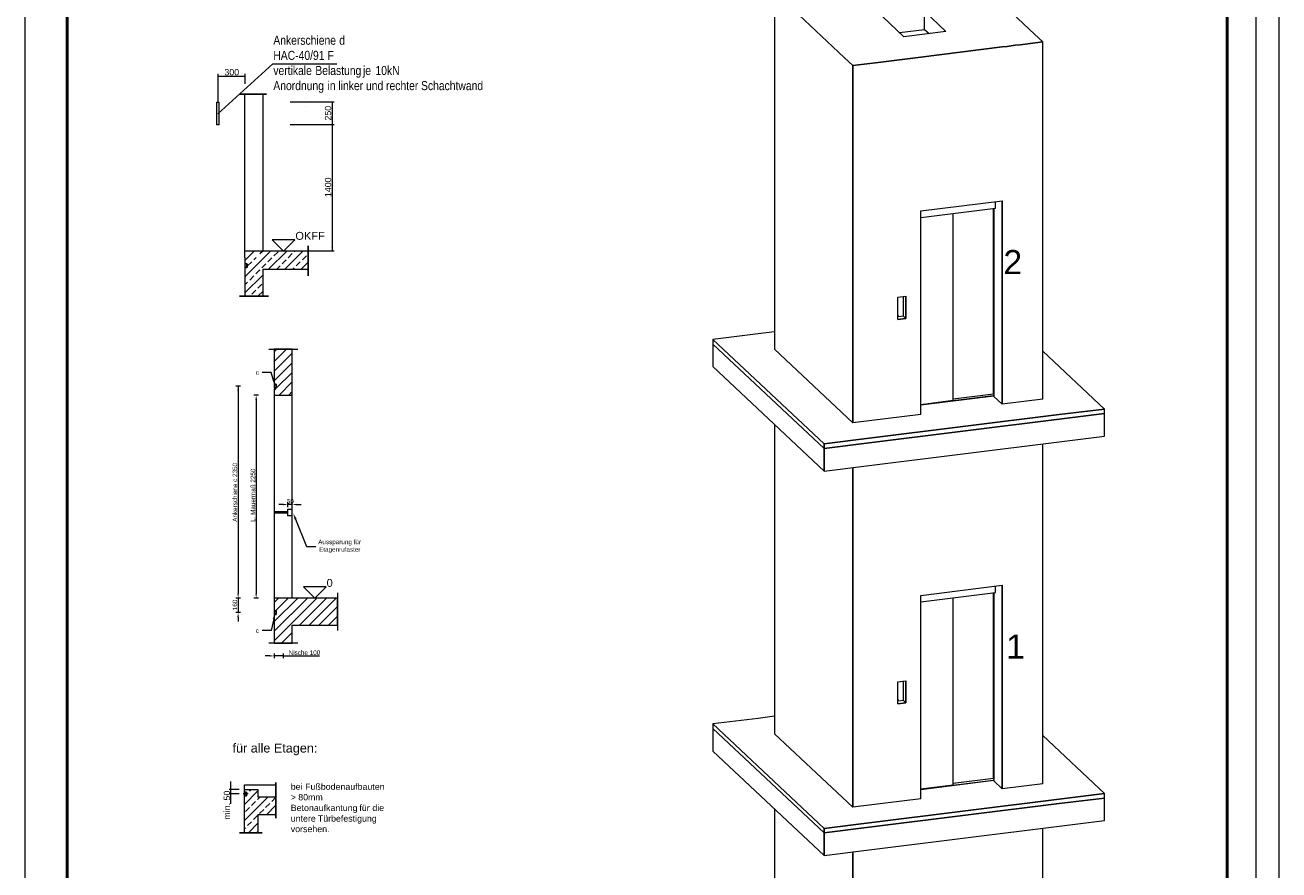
# Model space of a CAD drawing. Extents: x 294 to 994, y 7 to 427.
# Tile 28 of 33: x 666 to 805, y 244 to 338. Entities that reach past the tile are written whole.
import ezdxf
from ezdxf.lldxf.tags import DXFTag

# ---------------------------------------------------------------- set-up
doc = ezdxf.new("R2010")
doc.units = 0
doc.layers.get('0').update_dxf_attribs({"lineweight": 5})
for name, color, linetype, lineweight, true_color in [('4', 9, 'STRICHPUNKT2', 5, 0x808080), ('8', 3, 'Continuous', 5, 0x00ff00), ('8_Schraffur', 9, 'Continuous', 5, 0x808080), ('T-CEN', 3, 'MITTE', 25, 0x00ff00)]:
    doc.layers.add(name, color=color, linetype=linetype, lineweight=lineweight, true_color=true_color)
for name, color, linetype, lineweight in [('9', 7, 'Continuous', 5), ('G-ANNO-TTLB', 7, 'Continuous', 13), ('Technik-mittel', 7, 'Continuous', 13)]:
    doc.layers.add(name, color=color, linetype=linetype, lineweight=lineweight)
doc.layers.add('_3d_View_', color=7, linetype='Continuous')
doc.layers.add('X_Geometrie', color=3, linetype='Continuous', lineweight=50, true_color=0x00ff00, plot=False)
doc.styles.get("Standard").update_dxf_attribs({"font": 'arial.ttf'})
tags = doc.linetypes.add('fein_strichliert', pattern=[4, 1, -2, 1]).pattern_tags.tags
tags[8:9] = [DXFTag(74, 4), DXFTag(75, 0), DXFTag(340, '0'), DXFTag(46, 0.0), DXFTag(50, 0.0), DXFTag(44, 0.0), DXFTag(45, 0.0)]
tags[6:7] = [DXFTag(74, 4), DXFTag(75, 0), DXFTag(340, '0'), DXFTag(46, 0.0), DXFTag(50, 0.0), DXFTag(44, 0.0), DXFTag(45, 0.0)]
tags[4:5] = [DXFTag(74, 4), DXFTag(75, 0), DXFTag(340, '0'), DXFTag(46, 0.0), DXFTag(50, 0.0), DXFTag(44, 0.0), DXFTag(45, 0.0)]
tags = doc.linetypes.add('MITTE', pattern=[2, 1.25, -0.25, 0.25, -0.25]).pattern_tags.tags
tags[10:11] = [DXFTag(74, 4), DXFTag(75, 0), DXFTag(340, '0'), DXFTag(46, 1.0), DXFTag(50, 0.0), DXFTag(44, 0.0), DXFTag(45, 0.0)]
tags[8:9] = [DXFTag(74, 4), DXFTag(75, 0), DXFTag(340, '0'), DXFTag(46, 1.0), DXFTag(50, 0.0), DXFTag(44, 0.0), DXFTag(45, 0.0)]
tags[6:7] = [DXFTag(74, 4), DXFTag(75, 0), DXFTag(340, '0'), DXFTag(46, 1.0), DXFTag(50, 0.0), DXFTag(44, 0.0), DXFTag(45, 0.0)]
tags[4:5] = [DXFTag(74, 4), DXFTag(75, 0), DXFTag(340, '0'), DXFTag(46, 1.0), DXFTag(50, 0.0), DXFTag(44, 0.0), DXFTag(45, 0.0)]
tags = doc.linetypes.add('STRICHPUNKT2', pattern=[12.7, 6.35, -3.175, 0, -3.175]).pattern_tags.tags
tags[10:11] = [DXFTag(74, 4), DXFTag(75, 0), DXFTag(340, '0'), DXFTag(46, 0.0), DXFTag(50, 0.0), DXFTag(44, 0.0), DXFTag(45, 0.0)]
tags[8:9] = [DXFTag(74, 4), DXFTag(75, 0), DXFTag(340, '0'), DXFTag(46, 0.0), DXFTag(50, 0.0), DXFTag(44, 0.0), DXFTag(45, 0.0)]
tags[6:7] = [DXFTag(74, 4), DXFTag(75, 0), DXFTag(340, '0'), DXFTag(46, 0.0), DXFTag(50, 0.0), DXFTag(44, 0.0), DXFTag(45, 0.0)]
tags[4:5] = [DXFTag(74, 4), DXFTag(75, 0), DXFTag(340, '0'), DXFTag(46, 0.0), DXFTag(50, 0.0), DXFTag(44, 0.0), DXFTag(45, 0.0)]

# ---------------------------------------------------------------- blocks, each defined once
blk = doc.blocks.new('Schraffur-A05LE1RVBH', base_point=(693.75, 296.77))
at = {"color": 0, "linetype": 'fein_strichliert', "lineweight": -2, "ltscale": 0.13}
for p, q in [((693.75, 300.5), (695.12, 301.87)), ((693.75, 298.36), (695.75, 300.36)), ((694.29, 296.77), (695.75, 298.23))]:
    blk.add_line(p, q, dxfattribs=at)
at = {"color": 0, "lineweight": -2}
for p, q in [((693.75, 301.56), (694.05, 301.87)), ((693.75, 299.43), (695.75, 301.43)), ((693.98, 297.52), (695.75, 299.29)), ((693.75, 297.29), (693.92, 297.46)), ((695.36, 296.77), (695.75, 297.16))]:
    blk.add_line(p, q, dxfattribs=at)
blk = doc.blocks.new('Schraffur-A05LE1RXBH', base_point=(693.75, 269.27))
at = {"color": 0, "lineweight": -2}
for p, q in [((693.75, 269.53), (698.48, 274.27)), ((693.75, 271.67), (696.35, 274.27)), ((693.75, 273.8), (694.21, 274.27)), ((697.62, 271.27), (700.62, 274.27)), ((699.75, 271.27), (700.75, 272.26)), ((695.62, 269.27), (695.75, 269.4))]:
    blk.add_line(p, q, dxfattribs=at)
at = {"color": 0, "linetype": 'fein_strichliert', "lineweight": -2, "ltscale": 0.13}
for p, q in [((693.75, 270.6), (697.42, 274.27)), ((693.89, 272.87), (695.28, 274.27)), ((696.55, 271.27), (699.55, 274.27)), ((698.69, 271.27), (700.75, 273.33)), ((694.55, 269.27), (695.75, 270.46))]:
    blk.add_line(p, q, dxfattribs=at)
blk = doc.blocks.new('Polygon-A05LE1RZBH', base_point=(670.8, 179.83))
at = {"color": 0, "linetype": 'ByBlock', "lineweight": -2, "ltscale": 0.5}
for p, q in [((670.8, 179.83), (670.8, 353.16)), ((799.3, 353.16), (799.3, 179.83))]:
    blk.add_line(p, q, dxfattribs=at)
blk = doc.blocks.new('Polylinie-A05LE1S1BH', base_point=(687.4, 326.72))
at = {"color": 0, "linetype": 'ByBlock', "lineweight": -2, "ltscale": 0.13}
for p, q in [((687.4, 326.72), (687.4, 329.22)), ((687.4, 329.22), (687.62, 329.22)), ((687.62, 329.22), (687.62, 326.72)), ((687.62, 326.72), (687.4, 326.72))]:
    blk.add_line(p, q, dxfattribs=at)
blk = doc.blocks.new('Blockreferenz-A05LE1S3BH', base_point=(689.91, 307.72))
at = {"layer": 'T-CEN', "linetype": 'MITTE', "ltscale": 0.25}
blk.add_line((693.11, 307.72), (689.91, 307.72), dxfattribs=at)
blk = doc.blocks.new('Blockreferenz-A05LE1S5BH', base_point=(693.53, 312.72))
at = {"color": 0, "linetype": 'ByBlock', "lineweight": -2, "ltscale": 0.13}
for p, q in [((696.03, 313.97), (693.53, 313.97)), ((693.53, 313.97), (694.78, 312.72)), ((694.78, 312.72), (696.03, 313.97))]:
    blk.add_line(p, q, dxfattribs=at)
blk = doc.blocks.new('Blockreferenz-A05LE1S7BH', base_point=(693.75, 272.47))
at = {"color": 0, "linetype": 'ByBlock', "lineweight": -2, "ltscale": 0.13}
for p, q in [((693.75, 272.87), (693.75, 272.76)), ((693.97, 272.87), (693.75, 272.87)), ((693.75, 272.76), (693.81, 272.76)), ((693.75, 272.58), (693.75, 272.47)), ((693.81, 272.58), (693.75, 272.58)), ((693.75, 272.47), (693.97, 272.47)), ((693.81, 272.76), (693.77, 272.84)), ((693.77, 272.84), (693.94, 272.84)), ((693.77, 272.49), (693.81, 272.58)), ((693.94, 272.49), (693.77, 272.49)), ((693.94, 272.84), (693.94, 272.49)), ((693.97, 272.47), (693.97, 272.87))]:
    blk.add_line(p, q, dxfattribs=at)
blk = doc.blocks.new('MText-A05LE1S9BH', base_point=(695.14, 284.75))
at = {"color": 0, "linetype": 'ByBlock', "lineweight": -2, "ltscale": 0.13, "insert": (695.14, 285.25), "char_height": 0.5, "attachment_point": 1}
blk.add_mtext('{\\fArial Unicode MS;50}', dxfattribs=at)
blk = doc.blocks.new('Blockreferenz-A05LE1SBBH', base_point=(691.7, 270.42))
at = {"color": 0, "linetype": 'ByBlock', "lineweight": -2, "ltscale": 0.13}
for p, q in [((693.71, 271.99), (693.41, 270.67)), ((693.41, 270.67), (692.41, 270.67))]:
    blk.add_line(p, q, dxfattribs=at)
at = {"color": 0, "linetype": 'ByBlock', "lineweight": 0, "ltscale": 0.13}
blk.add_solid([(693.86, 272.67), (693.82, 271.96), (693.59, 272.01)], dxfattribs=at)
at = {"color": 0, "linetype": 'ByBlock', "lineweight": -2, "ltscale": 0.13, "insert": (691.7, 270.92), "char_height": 0.5, "attachment_point": 1}
blk.add_mtext('{\\fArial Unicode MS;c}', dxfattribs=at)
blk = doc.blocks.new('MText-A05LE1SDBH', base_point=(698.61, 279.41))
at = {"color": 0, "linetype": 'ByBlock', "lineweight": -2, "ltscale": 0.13, "char_height": 0.5, "attachment_point": 1}
for s, insert in [('{\\fArial Unicode MS;Aussparung}', (698.62, 280.75)), ('{\\fArial Unicode MS;für}', (702.54, 280.75)), ('{\\fArial Unicode MS;Etagenrufaster}', (698.72, 279.91))]:
    blk.add_mtext(s, dxfattribs=dict(at, insert=insert))
blk = doc.blocks.new('Blockreferenz-A05LE1SFBH', base_point=(691.7, 297.77))
at = {"color": 0, "linetype": 'ByBlock', "lineweight": -2, "ltscale": 0.13}
for p, q in [((693.41, 299.27), (692.41, 299.27)), ((693.66, 298.44), (693.41, 299.27))]:
    blk.add_line(p, q, dxfattribs=at)
at = {"color": 0, "linetype": 'ByBlock', "lineweight": 0, "ltscale": 0.13}
blk.add_solid([(693.86, 297.77), (693.55, 298.41), (693.77, 298.47)], dxfattribs=at)
at = {"color": 0, "linetype": 'ByBlock', "lineweight": -2, "ltscale": 0.13, "insert": (691.7, 299.52), "char_height": 0.5, "attachment_point": 1}
blk.add_mtext('{\\fArial Unicode MS;c}', dxfattribs=at)
blk = doc.blocks.new('DWGOBJEKT-A05LE1SHBH', base_point=(692.75, 267.62))
at = {"color": 1, "linetype": 'ByBlock', "lineweight": -2, "ltscale": 0.13, "true_color": 0xff0000}
for p, q in [((693.75, 268.12), (693.75, 267.62)), ((694.75, 268.12), (694.75, 267.62)), ((694.75, 267.87), (698.75, 267.87))]:
    blk.add_line(p, q, dxfattribs=at)
at = {"color": 1, "lineweight": -2, "true_color": 0xff0000}
for p, q in [((693.75, 268.12), (693.75, 268.12)), ((694.75, 268.12), (694.75, 268.12))]:
    blk.add_line(p, q, dxfattribs=at)
at = {"color": 0, "linetype": 'ByBlock', "lineweight": -2, "ltscale": 0.13}
for p, q in [((693.25, 267.87), (692.75, 267.87)), ((694.75, 267.87), (693.75, 267.87)), ((695.25, 267.87), (695.75, 267.87))]:
    blk.add_line(p, q, dxfattribs=at)
at = {"color": 0, "linetype": 'ByBlock', "lineweight": 0, "ltscale": 0.13}
for points in [[(693.75, 267.87), (693.25, 267.79), (693.25, 267.95)], [(694.75, 267.87), (695.25, 267.95), (695.25, 267.79)]]:
    blk.add_solid(points, dxfattribs=at)
at = {"color": 0, "linetype": 'ByBlock', "lineweight": -2, "ltscale": 0.13, "insert": (695.35, 268.48), "char_height": 0.5, "attachment_point": 1}
blk.add_mtext('{\\fArial Unicode MS;Nische 100}', dxfattribs=at)
blk = doc.blocks.new('Blockreferenz-A05LE1SJBH', base_point=(693.75, 297.57))
at = {"color": 0, "linetype": 'ByBlock', "lineweight": -2, "ltscale": 0.13}
for p, q in [((693.97, 297.97), (693.75, 297.97)), ((693.75, 297.97), (693.75, 297.86)), ((693.75, 297.86), (693.81, 297.86)), ((693.81, 297.68), (693.75, 297.68)), ((693.75, 297.68), (693.75, 297.57)), ((693.75, 297.57), (693.97, 297.57)), ((693.77, 297.94), (693.94, 297.94)), ((693.81, 297.86), (693.77, 297.94)), ((693.77, 297.59), (693.81, 297.68)), ((693.94, 297.59), (693.77, 297.59)), ((693.94, 297.94), (693.94, 297.59)), ((693.97, 297.57), (693.97, 297.97))]:
    blk.add_line(p, q, dxfattribs=at)
blk = doc.blocks.new('Blockreferenz-A05LE1SLBH', base_point=(693.15, 301.87))
at = {"layer": '4', "linetype": 'STRICHPUNKT2', "ltscale": 0.13}
blk.add_line((693.15, 301.87), (696.35, 301.87), dxfattribs=at)
blk = doc.blocks.new('AutoCAD-Punkt-A05LE1SNBH', base_point=(697.2, 329.67))
at = {"color": 0, "lineweight": -2}
blk.add_line((697.2, 329.67), (697.2, 329.67), dxfattribs=at)
blk = doc.blocks.new('Blockreferenz-A05LE1SPBH', base_point=(697, 274.27))
at = {"color": 0, "linetype": 'ByBlock', "lineweight": -2, "ltscale": 0.13}
for p, q in [((699.5, 275.52), (697, 275.52)), ((697, 275.52), (698.25, 274.27)), ((698.25, 274.27), (699.5, 275.52))]:
    blk.add_line(p, q, dxfattribs=at)
at = {"color": 0, "lineweight": -2, "insert": (699.55, 276.39), "char_height": 0.875, "attachment_point": 1}
blk.add_mtext('{\\fArial Unicode MS;0}', dxfattribs=at)
blk = doc.blocks.new('DWGOBJEKT-A05LE1SRBH', base_point=(689.14, 271.67))
at = {"color": 1, "linetype": 'ByBlock', "lineweight": -2, "ltscale": 0.13, "true_color": 0xff0000}
for p, q in [((690, 274.27), (689.5, 274.27)), ((690, 272.67), (689.5, 272.67))]:
    blk.add_line(p, q, dxfattribs=at)
at = {"color": 0, "linetype": 'ByBlock', "lineweight": -2, "ltscale": 0.13}
for p, q in [((689.75, 274.27), (689.75, 272.67)), ((689.75, 272.17), (689.75, 271.67))]:
    blk.add_line(p, q, dxfattribs=at)
at = {"color": 1, "lineweight": -2, "true_color": 0xff0000}
for p, q in [((689.99, 274.27), (689.99, 274.27)), ((689.99, 272.67), (689.99, 272.67))]:
    blk.add_line(p, q, dxfattribs=at)
at = {"color": 0, "linetype": 'ByBlock', "lineweight": 0, "ltscale": 0.13}
blk.add_solid([(689.75, 272.67), (689.83, 272.17), (689.66, 272.17)], dxfattribs=at)
at = {"color": 0, "linetype": 'ByBlock', "lineweight": -2, "ltscale": 0.13, "insert": (689.14, 272.94), "char_height": 0.5, "attachment_point": 1, "rotation": 90}
blk.add_mtext('{\\fArial Unicode MS;160}', dxfattribs=at)
blk = doc.blocks.new('Einzeiliger Text-A05LE1STBH', base_point=(696.09, 313.97))
at = {"color": 0, "lineweight": -2, "insert": (696.09, 314.85), "char_height": 0.875, "attachment_point": 1}
blk.add_mtext('{\\fArial Unicode MS;OKFF}', dxfattribs=at)
blk = doc.blocks.new('AutoCAD-Punkt-A05LE1SVBH', base_point=(695.75, 284.35))
at = {"color": 0, "lineweight": -2}
blk.add_line((695.75, 284.35), (695.75, 284.35), dxfattribs=at)
blk = doc.blocks.new('AutoCAD-Punkt-A05LE1SXBH', base_point=(695.25, 284.35))
at = {"color": 0, "lineweight": -2}
blk.add_line((695.25, 284.35), (695.25, 284.35), dxfattribs=at)
blk = doc.blocks.new('AutoCAD-Punkt-A05LE1T5BH', base_point=(697.2, 328.72))
at = {"color": 0, "lineweight": -2}
blk.add_line((697.2, 328.72), (697.2, 328.72), dxfattribs=at)
blk = doc.blocks.new('MText-A05LE1T7BH', base_point=(699.36, 318.71))
at = {"color": 0, "linetype": 'ByBlock', "lineweight": -2, "ltscale": 0.13, "insert": (699.36, 318.71), "char_height": 0.7, "attachment_point": 1, "rotation": 90}
blk.add_mtext('{\\fArial Unicode MS;1400}', dxfattribs=at)
blk = doc.blocks.new('MText-A05LE1T9BH', base_point=(699.36, 327.19))
at = {"color": 0, "linetype": 'ByBlock', "lineweight": -2, "ltscale": 0.13, "insert": (699.36, 327.19), "char_height": 0.7, "attachment_point": 1, "rotation": 90}
blk.add_mtext('{\\fArial Unicode MS;250}', dxfattribs=at)
blk = doc.blocks.new('MText-A05LE1TBBH', base_point=(688.23, 332.2))
at = {"color": 0, "linetype": 'ByBlock', "lineweight": -2, "ltscale": 0.13, "insert": (688.23, 332.9), "char_height": 0.7, "attachment_point": 1}
blk.add_mtext('{\\fArial Unicode MS;300}', dxfattribs=at)
blk = doc.blocks.new('MText-A05LE1TDBH', base_point=(693.65, 330.56))
at = {"color": 0, "linetype": 'ByBlock', "lineweight": -2, "ltscale": 0.13, "char_height": 1, "attachment_point": 1}
for s, insert in [('{\\fArial Narrow;Ankerschiene}', (693.65, 336.59)), ('{\\fArial Narrow;d}', (700.95, 336.59)), ('{\\fArial Narrow;HAC-40/91}', (693.65, 334.91)), ('{\\fArial Narrow;F}', (699.64, 334.91)), ('{\\fArial Narrow;vertikale}', (693.65, 333.24)), ('{\\fArial Narrow;Belastung}', (698.3, 333.24)), ('{\\fArial Narrow;je}', (703.58, 333.24)), ('{\\fArial Narrow;10kN}', (704.96, 333.24)), ('{\\fArial Narrow;Anordnung}', (693.65, 331.56)), ('{\\fArial Narrow;in}', (699.65, 331.56)), ('{\\fArial Narrow;linker}', (700.86, 331.56)), ('{\\fArial Narrow;und}', (703.91, 331.56)), ('{\\fArial Narrow;rechter}', (706.14, 331.56)), ('{\\fArial Narrow;Schachtwand}', (710.01, 331.56))]:
    blk.add_mtext(s, dxfattribs=dict(at, insert=insert))
blk = doc.blocks.new('Blockreferenz-A05LE1TFBH', base_point=(749.17, 185.94))
at = {"color": 0, "linetype": 'ByBlock', "lineweight": -2, "ltscale": 0.13}
for p, q in [((767.72, 343.74), (751.68, 341.74)), ((770.22, 344.05), (767.72, 343.74)), ((771.13, 343.19), (770.22, 344.05)), ((777.97, 336.76), (771.13, 343.19)), ((751.68, 341.74), (749.17, 341.43)), ((749.17, 341.43), (750.09, 340.57)), ((750.09, 340.57), (749.17, 341.43)), ((749.17, 341.43), (749.17, 337.92)), ((750.09, 340.57), (750.59, 340.09)), ((750.59, 340.09), (750.09, 340.57)), ((750.59, 340.09), (756.25, 334.78)), ((756.25, 334.78), (750.59, 340.09)), ((761.11, 338.72), (765.78, 339.3)), ((765.78, 339.3), (761.11, 338.72)), ((765.78, 337.29), (765.78, 339.3)), ((765.78, 339.3), (768.16, 337.06)), ((768.16, 337.06), (765.78, 339.3)), ((749.17, 337.92), (749.17, 301.84)), ((763.5, 336.48), (761.11, 338.72)), ((763, 336.95), (765.78, 337.29)), ((768.16, 337.06), (763.5, 336.48)), ((765.78, 337.29), (766.28, 336.82)), ((778.89, 335.91), (777.97, 336.76)), ((756.25, 334.78), (756.93, 334.14)), ((756.93, 334.14), (756.25, 334.78)), ((765.36, 334.22), (774.38, 335.34)), ((774.38, 335.34), (765.36, 334.22)), ((774.38, 335.34), (774.93, 335.41)), ((774.93, 335.41), (774.38, 335.34)), ((774.93, 335.41), (775.83, 335.53)), ((775.83, 335.53), (774.93, 335.41)), ((775.83, 335.53), (776.38, 335.59)), ((776.38, 335.59), (775.83, 335.53)), ((776.38, 335.59), (778.89, 335.91)), ((778.89, 335.91), (776.38, 335.59)), ((778.89, 332.4), (778.89, 335.91)), ((756.93, 334.14), (757.84, 333.29)), ((757.84, 333.29), (756.93, 334.14)), ((757.84, 333.29), (760.34, 333.6)), ((760.34, 333.6), (757.84, 333.29)), ((760.34, 333.6), (765.36, 334.22)), ((765.36, 334.22), (760.34, 333.6)), ((757.84, 333.29), (757.84, 329.78)), ((757.84, 329.78), (757.84, 333.29)), ((778.89, 296.31), (778.89, 332.4)), ((757.84, 329.78), (757.84, 293.69)), ((757.84, 293.69), (757.84, 329.78)), ((765.36, 317.18), (774.38, 318.3)), ((774.38, 318.3), (774.38, 295.75)), ((774.38, 295.75), (774.38, 318.3)), ((765.36, 294.63), (765.36, 317.18)), ((773.46, 317.46), (773.46, 307.85)), ((762.82, 307.61), (763.72, 307.72)), ((762.82, 305.15), (762.82, 307.61)), ((763.45, 305.67), (763.45, 307.69)), ((763.72, 307.72), (763.72, 305.27)), ((763.72, 305.27), (763.72, 307.72)), ((773.46, 307.85), (773.46, 307.55)), ((773.46, 307.55), (773.46, 303.28)), ((762.82, 305.68), (762.83, 305.65)), ((762.83, 305.65), (762.82, 305.68)), ((762.83, 305.65), (762.82, 305.67)), ((762.82, 305.62), (762.85, 305.6)), ((762.83, 305.65), (762.85, 305.6)), ((762.85, 305.6), (762.83, 305.65)), ((762.83, 305.54), (762.85, 305.6)), ((762.85, 305.6), (762.83, 305.54)), ((763.45, 305.52), (763.45, 305.67)), ((762.83, 305.54), (762.82, 305.55)), ((762.83, 305.54), (762.82, 305.51)), ((762.82, 305.51), (762.83, 305.54)), ((763.45, 305.52), (762.82, 305.44)), ((762.82, 305.15), (763.72, 305.27)), ((763.72, 305.27), (762.82, 305.15)), ((763.72, 305.27), (763.45, 305.52)), ((773.46, 303.28), (773.46, 296.61)), ((749.17, 293.49), (749.17, 259.24)), ((778.89, 253.71), (778.89, 291.37)), ((757.84, 288.75), (757.84, 251.09)), ((757.84, 251.09), (757.84, 288.75)), ((765.36, 274.58), (774.38, 275.71)), ((774.38, 275.71), (774.38, 253.15)), ((774.38, 253.15), (774.38, 275.71)), ((765.36, 252.03), (765.36, 274.58)), ((773.46, 274.86), (773.46, 265.25)), ((762.82, 265.01), (763.72, 265.12)), ((762.82, 262.55), (762.82, 265.01)), ((763.45, 263.07), (763.45, 265.09)), ((763.72, 265.12), (763.72, 262.67)), ((763.72, 262.67), (763.72, 265.12)), ((773.46, 265.25), (773.46, 264.95)), ((773.46, 264.95), (773.46, 260.68)), ((762.82, 263.08), (762.83, 263.05)), ((762.83, 263.05), (762.82, 263.08)), ((762.83, 263.05), (762.82, 263.07)), ((762.82, 263.02), (762.85, 263)), ((762.83, 262.94), (762.82, 262.95)), ((762.83, 262.94), (762.82, 262.91)), ((762.82, 262.91), (762.83, 262.94)), ((763.45, 262.92), (762.82, 262.85)), ((762.82, 262.55), (763.72, 262.67)), ((763.72, 262.67), (762.82, 262.55)), ((762.83, 263.05), (762.85, 263)), ((762.85, 263), (762.83, 263.05)), ((762.83, 262.94), (762.85, 263)), ((762.85, 263), (762.83, 262.94)), ((763.45, 262.92), (763.45, 263.07)), ((763.72, 262.67), (763.45, 262.92)), ((773.46, 260.68), (773.46, 254.01)), ((773.42, 255.69), (773.46, 255.64)), ((749.17, 250.9), (749.17, 211.12)), ((778.89, 205.6), (778.89, 248.77)), ((757.84, 246.15), (757.84, 202.98)), ((757.84, 202.98), (757.84, 246.15)), ((765.36, 226.47), (774.38, 227.59)), ((765.36, 203.92), (765.36, 226.47)), ((773.46, 226.75), (773.46, 217.14)), ((774.38, 227.59), (774.38, 205.04)), ((774.38, 205.04), (774.38, 227.59)), ((762.82, 216.9), (763.72, 217.01)), ((762.82, 214.44), (762.82, 216.9)), ((763.45, 214.96), (763.45, 216.98)), ((763.72, 217.01), (763.72, 214.55)), ((763.72, 214.55), (763.72, 217.01)), ((773.46, 217.14), (773.46, 216.84)), ((773.46, 216.84), (773.46, 212.56)), ((762.82, 214.96), (762.83, 214.94)), ((762.83, 214.94), (762.82, 214.96)), ((762.83, 214.94), (762.82, 214.96)), ((762.82, 214.91), (762.85, 214.89)), ((762.83, 214.83), (762.82, 214.84)), ((762.83, 214.83), (762.82, 214.8)), ((762.82, 214.8), (762.83, 214.83)), ((762.82, 214.44), (763.72, 214.55)), ((763.72, 214.55), (762.82, 214.44)), ((762.83, 214.94), (762.85, 214.89)), ((762.85, 214.89), (762.83, 214.94)), ((762.85, 214.89), (762.83, 214.83)), ((762.83, 214.83), (762.85, 214.89)), ((763.45, 214.81), (763.45, 214.96)), ((763.72, 214.55), (763.45, 214.81)), ((773.46, 212.56), (773.46, 205.9)), ((773.42, 207.57), (773.46, 207.53)), ((749.17, 202.78), (749.17, 197.59)), ((778.89, 192.07), (778.89, 200.65)), ((749.17, 197.59), (749.17, 194.08)), ((757.84, 198.03), (757.84, 189.45)), ((757.84, 189.45), (757.84, 198.03)), ((749.17, 194.08), (750.09, 193.23)), ((750.09, 193.23), (750.59, 192.75)), ((750.59, 192.75), (756.25, 187.44)), ((778.89, 188.56), (778.89, 192.07)), ((757.84, 189.45), (757.84, 185.94)), ((757.84, 185.94), (757.84, 189.45)), ((765.36, 186.88), (774.38, 188)), ((774.38, 188), (774.93, 188.07)), ((774.93, 188.07), (775.83, 188.18)), ((775.83, 188.18), (776.38, 188.25)), ((776.38, 188.25), (778.89, 188.56)), ((756.25, 187.44), (757.84, 185.94)), ((757.84, 185.94), (760.34, 186.25)), ((760.34, 186.25), (765.36, 186.88))]:
    blk.add_line(p, q, dxfattribs=at)
blk = doc.blocks.new('Blockreferenz-A05LE1THBH', base_point=(765.35, 316.45))
at = {"color": 0, "linetype": 'ByBlock', "lineweight": -2, "ltscale": 0.13}
for p, q in [((773.64, 317.48), (773.64, 318.21)), ((765.36, 316.45), (773.64, 317.48)), ((765.36, 316.45), (773.64, 317.48)), ((773.64, 317.48), (773.64, 317.48))]:
    blk.add_line(p, q, dxfattribs=at)
blk = doc.blocks.new('Blockreferenz-A05LE1TJBH', base_point=(774.82, 267.57))
at = {"color": 0, "lineweight": -2, "insert": (774.82, 270.24), "char_height": 2.6667, "attachment_point": 1}
blk.add_mtext('{\\fArial Unicode MS;1}', dxfattribs=at)
blk = doc.blocks.new('Blockreferenz-A05LE1TLBH', base_point=(742.34, 245.75))
at = {"color": 0, "linetype": 'ByBlock', "lineweight": -2, "ltscale": 0.13}
for p, q in [((749.17, 261.18), (747.35, 260.95)), ((747.35, 260.95), (742.34, 260.33)), ((754.65, 248.76), (742.34, 260.33)), ((742.34, 260.33), (742.34, 259.82)), ((742.34, 260.33), (754.65, 248.76)), ((754.65, 248.25), (742.34, 259.82)), ((742.34, 259.82), (742.34, 257.32)), ((742.34, 259.82), (754.65, 248.25)), ((757.84, 251.09), (749.17, 259.24)), ((785.72, 252.62), (778.89, 259.05)), ((742.34, 257.32), (754.65, 245.75)), ((773.46, 255.64), (773.42, 255.69)), ((773.39, 254.08), (765.36, 253.08)), ((773.46, 254.01), (773.39, 254.08)), ((774.38, 253.15), (773.46, 254.01)), ((778.89, 253.71), (774.38, 253.15)), ((765.36, 252.03), (757.84, 251.09)), ((780.71, 252), (759.66, 249.38)), ((759.66, 249.38), (780.71, 252)), ((780.71, 251.5), (759.66, 248.88)), ((759.66, 248.88), (780.71, 251.5)), ((785.72, 252.62), (780.71, 252)), ((780.71, 252), (785.72, 252.62)), ((785.72, 252.12), (780.71, 251.5)), ((780.71, 251.5), (785.72, 252.12)), ((785.72, 252.12), (785.72, 252.62)), ((785.72, 249.62), (785.72, 252.12)), ((759.66, 249.38), (754.65, 248.76)), ((754.65, 248.76), (759.66, 249.38)), ((759.66, 248.88), (754.65, 248.25)), ((754.65, 248.25), (759.66, 248.88)), ((754.65, 248.25), (754.65, 248.76)), ((754.65, 248.76), (754.65, 248.25)), ((759.66, 246.37), (780.71, 248.99)), ((780.71, 248.99), (785.72, 249.62)), ((754.65, 245.75), (754.65, 248.25)), ((754.65, 248.25), (754.65, 245.75)), ((754.65, 245.75), (759.66, 246.37))]:
    blk.add_line(p, q, dxfattribs=at)
blk = doc.blocks.new('Blockreferenz-A05LE1TPBH', base_point=(765.35, 273.85))
at = {"color": 0, "linetype": 'ByBlock', "lineweight": -2, "ltscale": 0.13}
for p, q in [((773.64, 274.89), (773.64, 275.61)), ((765.36, 273.85), (773.64, 274.89)), ((765.36, 273.85), (773.64, 274.88)), ((773.64, 274.88), (773.64, 274.88))]:
    blk.add_line(p, q, dxfattribs=at)
blk = doc.blocks.new('Blockreferenz-A05LE1TTBH', base_point=(773.42, 297.53))
at = {"color": 0, "linetype": 'ByBlock', "lineweight": -2, "ltscale": 0.13}
for p, q in [((773.42, 297.57), (773.46, 297.57)), ((773.42, 297.53), (773.46, 297.54))]:
    blk.add_line(p, q, dxfattribs=at)
blk = doc.blocks.new('Blockreferenz-A05LE1TVBH', base_point=(774.52, 310.17))
at = {"color": 0, "lineweight": -2, "insert": (774.52, 312.84), "char_height": 2.6667, "attachment_point": 1}
blk.add_mtext('{\\fArial Unicode MS;2}', dxfattribs=at)
blk = doc.blocks.new('Blockreferenz-A05LE1TXBH', base_point=(742.34, 288.35))
at = {"color": 0, "linetype": 'ByBlock', "lineweight": -2, "ltscale": 0.13}
for p, q in [((747.35, 303.55), (742.34, 302.93)), ((754.65, 291.36), (742.34, 302.93)), ((742.34, 302.93), (742.34, 302.42)), ((742.34, 302.93), (754.65, 291.36)), ((749.17, 303.78), (747.35, 303.55)), ((754.65, 290.85), (742.34, 302.42)), ((742.34, 302.42), (742.34, 299.92)), ((742.34, 302.42), (754.65, 290.85)), ((757.84, 293.69), (749.17, 301.84)), ((785.72, 295.22), (778.89, 301.65)), ((742.34, 299.92), (754.65, 288.35)), ((773.39, 296.68), (765.36, 295.68)), ((773.46, 296.61), (773.39, 296.68)), ((774.38, 295.75), (773.46, 296.61)), ((778.89, 296.31), (774.38, 295.75)), ((765.36, 294.63), (757.84, 293.69)), ((780.71, 294.6), (759.66, 291.98)), ((759.66, 291.98), (780.71, 294.6)), ((785.72, 295.22), (780.71, 294.6)), ((780.71, 294.6), (785.72, 295.22)), ((785.72, 294.72), (780.71, 294.1)), ((780.71, 294.1), (785.72, 294.72)), ((785.72, 294.72), (785.72, 295.22)), ((785.72, 292.22), (785.72, 294.72)), ((780.71, 294.1), (759.66, 291.48)), ((759.66, 291.48), (780.71, 294.1)), ((759.66, 291.98), (754.65, 291.36)), ((754.65, 291.36), (759.66, 291.98)), ((780.71, 291.59), (785.72, 292.22)), ((759.66, 291.48), (754.65, 290.85)), ((754.65, 290.85), (759.66, 291.48)), ((754.65, 290.85), (754.65, 291.36)), ((754.65, 291.36), (754.65, 290.85)), ((754.65, 288.35), (754.65, 290.85)), ((754.65, 290.85), (754.65, 288.35)), ((759.66, 288.97), (780.71, 291.59)), ((754.65, 288.35), (759.66, 288.97))]:
    blk.add_line(p, q, dxfattribs=at)
blk = doc.blocks.new('Blockreferenz-A05LE1TZBH', base_point=(765.35, 295.68))
at = {"color": 0, "linetype": 'ByBlock', "lineweight": -2, "ltscale": 0.13}
for p, q in [((768.97, 296.19), (768.97, 316.9)), ((773.42, 296.92), (773.42, 317.45)), ((765.36, 295.68), (773.46, 296.69)), ((765.36, 295.74), (768.97, 296.19)), ((768.97, 296.36), (773.42, 296.92)), ((773.46, 296.69), (773.39, 296.68)), ((773.46, 297.04), (773.42, 297.03))]:
    blk.add_line(p, q, dxfattribs=at)
blk = doc.blocks.new('Blockreferenz-A05LE1U3BH', base_point=(765.35, 253.08))
at = {"color": 0, "linetype": 'ByBlock', "lineweight": -2, "ltscale": 0.13}
for p, q in [((768.97, 253.59), (768.97, 274.3)), ((773.42, 254.32), (773.42, 274.85)), ((768.97, 253.76), (773.42, 254.32)), ((773.46, 254.44), (773.42, 254.43)), ((765.36, 253.08), (773.46, 254.09)), ((765.36, 253.14), (768.97, 253.59)), ((773.46, 254.09), (773.39, 254.08))]:
    blk.add_line(p, q, dxfattribs=at)
blk = doc.blocks.new('AutoCAD-Punkt-A05LE1U7BH', base_point=(689.13, 252.57))
at = {"color": 0, "lineweight": -2}
blk.add_line((689.13, 252.57), (689.13, 252.57), dxfattribs=at)
blk = doc.blocks.new('Polylinie-A05LE1U9BH', base_point=(690.44, 252.37))
at = {"color": 0, "linetype": 'ByBlock', "lineweight": -2, "ltscale": 0.13}
for p, q in [((690.69, 252.77), (690.44, 252.77)), ((690.44, 252.77), (690.44, 252.37)), ((690.44, 252.37), (690.69, 252.37)), ((690.69, 252.37), (690.69, 252.77))]:
    blk.add_line(p, q, dxfattribs=at)
blk = doc.blocks.new('Einzeiliger Text-A05LE1UBBH', base_point=(689.13, 257.16))
at = {"color": 0, "lineweight": -2, "insert": (689.13, 258.16), "char_height": 1, "attachment_point": 1}
blk.add_mtext('{\\fArial Unicode MS;für alle Etagen:}', dxfattribs=at)
blk = doc.blocks.new('AutoCAD-Punkt-A05LE1UDBH', base_point=(689.13, 253.51))
at = {"color": 0, "lineweight": -2}
blk.add_line((689.13, 253.51), (689.13, 253.51), dxfattribs=at)
blk = doc.blocks.new('MText-A05LE1UFBH', base_point=(688.16, 249.73))
at = {"color": 0, "linetype": 'ByBlock', "lineweight": -2, "ltscale": 0.13, "insert": (688.16, 249.73), "char_height": 0.7, "attachment_point": 1, "rotation": 90}
blk.add_mtext('{\\fArial Unicode MS;min. 50}', dxfattribs=at)
blk = doc.blocks.new('MText-A05LE1UHBH', base_point=(695.58, 248.34))
at = {"color": 0, "linetype": 'ByBlock', "lineweight": -2, "ltscale": 0.13, "char_height": 0.7, "attachment_point": 1}
for s, insert in [('{\\fArial;bei}', (695.58, 253.73)), ('{\\fArial;Fußbodenaufbauten}', (697.17, 253.73)), ('{\\fArial;>}', (695.58, 252.56)), ('{\\fArial;Betonaufkantung}', (695.58, 251.38)), ('{\\fArial;80mm}', (696.41, 252.56)), ('{\\fArial;für}', (703.18, 251.38)), ('{\\fArial;die}', (704.62, 251.38)), ('{\\fArial;untere}', (695.58, 250.2)), ('{\\fArial;Türbefestigung}', (698.58, 250.2)), ('{\\fArial;vorsehen.}', (695.58, 249.04))]:
    blk.add_mtext(s, dxfattribs=dict(at, insert=insert))
blk = doc.blocks.new('Einzeiliger Text-A05LE1UJBH', base_point=(691.14, 282.72))
at = {"color": 0, "lineweight": -2, "insert": (691.14, 282.72), "char_height": 0.5, "attachment_point": 1, "rotation": 90}
blk.add_mtext('{\\fArial Unicode MS;L. Mauermaß 2250}', dxfattribs=at)
blk = doc.blocks.new('Polygon-A05LE1ULBH', base_point=(691.66, 274.27))
at = {"color": 0, "linetype": 'ByBlock', "lineweight": -2, "ltscale": 0.13}
blk.add_solid([(691.75, 274.27), (691.66, 274.77), (691.83, 274.77)], dxfattribs=at)
blk = doc.blocks.new('Polygon-A05LE1UNBH', base_point=(691.66, 296.27))
at = {"color": 0, "linetype": 'ByBlock', "lineweight": -2, "ltscale": 0.13}
blk.add_solid([(691.75, 296.77), (691.83, 296.27), (691.66, 296.27)], dxfattribs=at)
blk = doc.blocks.new('Einzeiliger Text-A05LE1UPBH', base_point=(689.14, 282.73))
at = {"color": 0, "lineweight": -2, "insert": (689.14, 282.73), "char_height": 0.5, "attachment_point": 1, "rotation": 90}
blk.add_mtext('{\\fArial Unicode MS;Ankerschiene c 2350}', dxfattribs=at)
blk = doc.blocks.new('Polygon-A05LE1URBH', base_point=(689.66, 274.27))
at = {"color": 0, "linetype": 'ByBlock', "lineweight": -2, "ltscale": 0.13}
blk.add_solid([(689.75, 274.27), (689.66, 274.77), (689.83, 274.77)], dxfattribs=at)
blk = doc.blocks.new('Polygon-A05LE1UTBH', base_point=(689.66, 297.27))
at = {"color": 0, "linetype": 'ByBlock', "lineweight": -2, "ltscale": 0.13}
blk.add_solid([(689.75, 297.77), (689.83, 297.27), (689.66, 297.27)], dxfattribs=at)
blk = doc.blocks.new('3D-Ansicht-Rahmen-A05LE1UVBH', base_point=(666.15, 179.83))
at = {"color": 0, "linetype": 'ByBlock', "lineweight": -2, "ltscale": 0.13}
for p, q in [((666.15, 179.83), (666.15, 353.16)), ((802.49, 353.16), (802.49, 179.83))]:
    blk.add_line(p, q, dxfattribs=at)

msp = doc.modelspace()

# ---------------------------------------------------------------- linework, layer by layer
at = {"ltscale": 0.13}
for p, q in [((687.52, 327.92), (693.6, 333.47)), ((693.6, 333.47), (700.69, 333.47)), ((690.51, 312.02), (690.51, 330.1)), ((692.51, 312.72), (692.51, 330.1)), ((697.51, 312.72), (690.51, 312.72)), ((690.51, 312.02), (690.51, 311.33)), ((690.51, 311.33), (690.74, 311.33)), ((690.51, 311.33), (690.51, 311.32)), ((690.73, 311.32), (690.51, 311.32)), ((690.51, 311.32), (690.51, 311.21)), ((690.51, 311.21), (690.57, 311.21)), ((690.51, 311.21), (690.51, 311.03)), ((690.57, 311.21), (690.53, 311.3)), ((690.53, 311.3), (690.7, 311.3)), ((690.7, 311.3), (690.7, 310.95)), ((690.73, 310.92), (690.73, 311.32)), ((690.74, 311.33), (690.74, 310.92)), ((690.57, 311.03), (690.51, 311.03)), ((690.51, 311.03), (690.51, 310.92)), ((690.51, 310.92), (690.51, 310.92)), ((690.51, 310.92), (690.51, 307.72)), ((690.51, 310.92), (690.73, 310.92)), ((690.74, 310.92), (690.51, 310.92)), ((690.53, 310.95), (690.57, 311.03)), ((690.7, 310.95), (690.53, 310.95)), ((692.51, 310.72), (697.51, 310.72)), ((692.51, 307.72), (692.51, 310.72)), ((694.75, 301.87), (693.75, 301.87)), ((693.75, 301.87), (693.75, 297.87)), ((695.75, 301.87), (694.75, 301.87)), ((695.75, 296.87), (695.75, 301.87)), ((693.75, 297.97), (693.75, 297.97)), ((693.75, 297.97), (693.98, 297.97)), ((693.75, 297.86), (693.75, 297.68)), ((693.75, 297.57), (693.75, 297.56)), ((693.98, 297.56), (693.75, 297.56)), ((693.75, 297.46), (693.75, 296.87)), ((693.98, 297.97), (693.98, 297.56)), ((693.75, 296.87), (693.75, 273.47)), ((693.75, 296.77), (695.75, 296.77)), ((695.75, 274.27), (695.75, 296.87)), ((693.75, 283.87), (695.25, 283.87)), ((693.75, 283.87), (693.75, 283.67)), ((695.25, 283.67), (693.75, 283.67)), ((695.25, 284.14), (695.75, 284.14)), ((695.25, 283.39), (695.25, 284.14)), ((695.75, 283.39), (695.25, 283.39)), ((696.12, 283.01), (697.34, 279.99)), ((697.34, 279.99), (698.34, 279.99)), ((695.75, 274.27), (693.75, 274.27)), ((700.75, 274.27), (695.75, 274.27)), ((700.75, 271.27), (700.75, 274.27)), ((693.75, 273.47), (693.75, 272.87)), ((693.75, 272.87), (693.75, 272.87)), ((693.75, 272.87), (693.98, 272.87)), ((693.75, 272.76), (693.75, 272.58)), ((693.75, 272.47), (693.75, 272.46)), ((693.98, 272.46), (693.75, 272.46)), ((693.75, 272.46), (693.75, 269.27)), ((693.98, 272.87), (693.98, 272.46)), ((695.75, 269.27), (695.75, 271.27)), ((695.75, 271.27), (700.75, 271.27)), ((693.75, 269.27), (694.75, 269.27)), ((694.75, 269.27), (695.75, 269.27)), ((690.44, 253.07), (690.44, 253.57)), ((690.44, 253.57), (693.94, 253.57)), ((690.44, 253.07), (691.94, 253.07)), ((690.44, 248.27), (690.44, 253.07)), ((691.94, 253.07), (691.94, 252.27)), ((690.85, 252.57), (690.3, 252.57)), ((690.44, 252.77), (690.69, 252.77)), ((690.44, 252.62), (690.44, 252.77)), ((690.44, 252.75), (690.69, 252.75)), ((690.49, 252.62), (690.44, 252.62)), ((690.44, 252.59), (690.44, 252.54)), ((690.49, 252.52), (690.44, 252.52)), ((690.44, 252.37), (690.44, 252.52)), ((690.69, 252.39), (690.44, 252.39)), ((690.69, 252.37), (690.44, 252.37)), ((690.46, 252.62), (690.46, 252.75)), ((690.49, 252.64), (690.46, 252.64)), ((690.46, 252.39), (690.46, 252.52)), ((690.49, 252.5), (690.46, 252.5)), ((690.49, 252.62), (690.49, 252.64)), ((690.49, 252.52), (690.49, 252.5)), ((690.67, 252.75), (690.67, 252.39)), ((690.69, 252.77), (690.69, 252.37)), ((691.94, 252.27), (693.94, 252.27)), ((691.94, 250.27), (691.94, 248.27)), ((693.94, 250.27), (691.94, 250.27))]:
    msp.add_line(p, q, dxfattribs=at)
for points in [[(695.86, 283.66), (696.23, 283.05), (696.01, 282.96)], [(690.44, 252.77), (690.69, 252.77), (690.44, 252.75), (690.69, 252.75)], [(690.44, 252.75), (690.46, 252.75), (690.44, 252.62), (690.46, 252.62)], [(690.44, 252.52), (690.46, 252.52), (690.44, 252.39), (690.46, 252.39)], [(690.44, 252.39), (690.69, 252.39), (690.44, 252.37), (690.69, 252.37)], [(690.46, 252.64), (690.49, 252.64), (690.46, 252.62), (690.49, 252.62)], [(690.46, 252.52), (690.49, 252.52), (690.46, 252.5), (690.49, 252.5)], [(690.67, 252.75), (690.69, 252.75), (690.67, 252.39), (690.69, 252.39)]]:
    msp.add_solid(points, dxfattribs=at)
at = {"layer": '4', "ltscale": 0.065}
msp.add_line((700.75, 274.87), (700.75, 270.67), dxfattribs=at)
at = {"layer": '4', "ltscale": 0.0585}
msp.add_line((696.35, 269.27), (693.15, 269.27), dxfattribs=at)
at = {"layer": '8', "linetype": 'Continuous', "ltscale": 0.13}
for p, q in [((690.51, 309.89), (693.33, 312.72)), ((690.51, 311.69), (691.54, 312.72)), ((692.15, 312.44), (692.44, 312.72)), ((693.13, 310.72), (695.13, 312.72)), ((693.72, 312.21), (694.17, 312.66)), ((694.93, 310.72), (696.93, 312.72)), ((695.97, 312.66), (696.03, 312.72)), ((690.8, 311.09), (691.25, 311.54)), ((691.48, 311.76), (691.74, 312.02)), ((692.37, 310.86), (692.82, 311.31)), ((693.05, 311.54), (693.5, 311.99)), ((694.62, 311.31), (695.07, 311.76)), ((695.29, 311.99), (695.74, 312.44)), ((696.19, 311.09), (696.64, 311.54)), ((696.72, 310.72), (697.51, 311.5)), ((696.87, 311.76), (697.31, 312.21)), ((690.51, 310.79), (690.58, 310.86)), ((690.51, 308.1), (692.51, 310.1)), ((691.03, 309.52), (691.48, 309.97)), ((691.7, 310.19), (692.15, 310.64)), ((694.03, 310.72), (694.4, 311.09)), ((695.82, 310.72), (695.97, 310.86)), ((690.51, 308.99), (690.8, 309.29)), ((691.25, 307.95), (691.7, 308.39)), ((691.93, 308.62), (692.37, 309.07)), ((691.03, 307.72), (691.03, 307.72)), ((691.93, 307.72), (692.51, 308.3)), ((690.44, 251.41), (691.94, 252.91)), ((691, 252.87), (691.2, 253.07)), ((690.44, 252.31), (690.5, 252.37)), ((690.44, 249.62), (693.09, 252.27)), ((690.69, 252.56), (690.78, 252.65)), ((691.23, 251.3), (691.68, 251.75)), ((691.9, 251.97), (692.2, 252.27)), ((692.8, 251.08), (693.25, 251.52)), ((693.47, 251.75), (693.92, 252.2)), ((690.56, 250.63), (691, 251.08)), ((691.45, 249.73), (691.9, 250.18)), ((692.13, 250.4), (692.58, 250.85)), ((692.89, 250.27), (693.94, 251.32)), ((693.79, 250.27), (693.94, 250.42)), ((690.44, 248.72), (690.56, 248.83)), ((690.78, 249.06), (691.23, 249.5)), ((690.89, 248.27), (691.94, 249.32)), ((691.79, 248.27), (691.94, 248.42))]:
    msp.add_line(p, q, dxfattribs=at)
at = {"layer": '9', "color": 1, "ltscale": 0.13, "true_color": 0xff0000}
for p, q in [((687.51, 332.37), (687.51, 329.22)), ((687.51, 332.12), (690.51, 332.12)), ((690.51, 332.37), (690.51, 331.27)), ((700.4, 329.22), (695.51, 329.22)), ((697.95, 329.22), (696.83, 329.22)), ((700.15, 329.22), (700.15, 326.72)), ((700.4, 326.72), (695.51, 326.72)), ((700.15, 326.72), (700.15, 312.72)), ((700.4, 312.72), (697.51, 312.72)), ((695.25, 284.34), (695.25, 284.89)), ((695.75, 284.34), (695.75, 284.89)), ((689.88, 253.07), (688.76, 253.07)), ((688.94, 251.46), (688.94, 253.95)), ((689.88, 252.57), (688.76, 252.57))]:
    msp.add_line(p, q, dxfattribs=at)
at = {"layer": '9', "color": 1, "lineweight": 5, "ltscale": 0.13, "true_color": 0xff0000}
for p, q in [((690, 297.77), (689.5, 297.77)), ((692, 296.77), (691.5, 296.77)), ((690, 274.27), (689.5, 274.27)), ((692, 274.27), (691.5, 274.27))]:
    msp.add_line(p, q, dxfattribs=at)
at = {"layer": '9', "color": 7, "lineweight": 5, "ltscale": 0.13}
for p, q in [((689.75, 297.77), (689.75, 274.77)), ((691.75, 296.37), (691.75, 274.77))]:
    msp.add_line(p, q, dxfattribs=at)
at = {"layer": '9', "color": 1, "linetype": 'Continuous', "lineweight": 5, "ltscale": 0.13, "true_color": 0xff0000}
for p, q in [((689.99, 297.77), (689.99, 297.77)), ((691.99, 296.77), (691.99, 296.77)), ((689.99, 274.27), (689.99, 274.27)), ((691.99, 274.27), (691.99, 274.27))]:
    msp.add_line(p, q, dxfattribs=at)
at = {"layer": '9', "color": 7, "ltscale": 0.13}
for p, q in [((694.75, 284.64), (694.25, 284.64)), ((695.75, 284.64), (695.25, 284.64)), ((696.25, 284.64), (696.75, 284.64))]:
    msp.add_line(p, q, dxfattribs=at)
at = {"layer": '9', "color": 1, "ltscale": 0.13, "true_color": 0xff0000}
for points in [[(687.51, 332.12), (687.88, 332.18), (687.88, 332.05)], [(690.51, 332.12), (690.13, 332.05), (690.13, 332.18)], [(700.15, 329.22), (700.21, 328.85), (700.09, 328.85)], [(700.15, 326.72), (700.09, 327.1), (700.21, 327.1)], [(700.15, 326.72), (700.21, 326.35), (700.09, 326.35)], [(700.15, 312.72), (700.09, 313.1), (700.21, 313.1)], [(688.94, 253.07), (688.88, 253.44), (689.01, 253.44)], [(688.94, 252.57), (689.01, 252.19), (688.88, 252.19)]]:
    msp.add_solid(points, dxfattribs=at)
at = {"layer": '9', "color": 7, "ltscale": 0.13}
for points in [[(695.25, 284.64), (694.75, 284.56), (694.75, 284.73)], [(695.75, 284.64), (696.25, 284.73), (696.25, 284.56)]]:
    msp.add_solid(points, dxfattribs=at)
at = {"layer": 'G-ANNO-TTLB', "ltscale": 0.13}
msp.add_line((805.04, 421.38), (805.04, 11.8), dxfattribs=at)
at = {"layer": 'T-CEN', "ltscale": 0.25}
for p, q in [((689.95, 330.1), (692.91, 330.1)), ((697.51, 313.32), (697.51, 309.99)), ((693.94, 253.85), (693.94, 249.88)), ((692.4, 248.27), (689.91, 248.27))]:
    msp.add_line(p, q, dxfattribs=at)

# ---------------------------------------------------------------- block references
at = {"ltscale": 0.13}
for name, p in [('Blockreferenz-A05LE1TFBH', (749.17, 185.94)), ('Polylinie-A05LE1S1BH', (687.4, 326.72)), ('Blockreferenz-A05LE1THBH', (765.35, 316.45)), ('Blockreferenz-A05LE1TZBH', (765.35, 295.68)), ('Blockreferenz-A05LE1S5BH', (693.53, 312.72)), ('Einzeiliger Text-A05LE1STBH', (696.09, 313.97)), ('Blockreferenz-A05LE1TVBH', (774.52, 310.17)), ('Blockreferenz-A05LE1S3BH', (689.91, 307.72)), ('Blockreferenz-A05LE1TXBH', (742.34, 288.35)), ('Blockreferenz-A05LE1SLBH', (693.15, 301.87)), ('Blockreferenz-A05LE1SFBH', (691.7, 297.77)), ('Blockreferenz-A05LE1SJBH', (693.75, 297.57)), ('Blockreferenz-A05LE1TTBH', (773.42, 297.53)), ('MText-A05LE1SDBH', (698.61, 279.41)), ('Blockreferenz-A05LE1SPBH', (697, 274.27)), ('Blockreferenz-A05LE1TPBH', (765.35, 273.85)), ('Blockreferenz-A05LE1U3BH', (765.35, 253.08)), ('Blockreferenz-A05LE1SBBH', (691.7, 270.42)), ('Blockreferenz-A05LE1S7BH', (693.75, 272.47)), ('Blockreferenz-A05LE1TJBH', (774.82, 267.57)), ('Blockreferenz-A05LE1TLBH', (742.34, 245.75)), ('Einzeiliger Text-A05LE1UBBH', (689.13, 257.16)), ('MText-A05LE1UHBH', (695.58, 248.34)), ('Polylinie-A05LE1U9BH', (690.44, 252.37))]:
    msp.add_blockref(name, p, dxfattribs=at)
at = {"layer": '8_Schraffur', "color": 3, "ltscale": 0.13, "true_color": 0x00ff00}
for name, p in [('Schraffur-A05LE1RVBH', (693.75, 296.77)), ('Schraffur-A05LE1RXBH', (693.75, 269.27))]:
    msp.add_blockref(name, p, dxfattribs=at)
at = {"layer": '9', "color": 5, "ltscale": 0.13, "true_color": 0x0000ff}
for name, p in [('MText-A05LE1TBBH', (688.23, 332.2)), ('MText-A05LE1T9BH', (699.36, 327.19)), ('MText-A05LE1T7BH', (699.36, 318.71)), ('MText-A05LE1UFBH', (688.16, 249.73))]:
    msp.add_blockref(name, p, dxfattribs=at)
at = {"layer": '9', "color": 1, "ltscale": 0.13, "true_color": 0xff0000}
for name, p in [('AutoCAD-Punkt-A05LE1SNBH', (697.2, 329.67)), ('AutoCAD-Punkt-A05LE1T5BH', (697.2, 328.72)), ('AutoCAD-Punkt-A05LE1SXBH', (695.25, 284.35)), ('AutoCAD-Punkt-A05LE1SVBH', (695.75, 284.35)), ('AutoCAD-Punkt-A05LE1UDBH', (689.13, 253.51)), ('AutoCAD-Punkt-A05LE1U7BH', (689.13, 252.57))]:
    msp.add_blockref(name, p, dxfattribs=at)
at = {"layer": '9', "color": 7, "lineweight": 0, "ltscale": 0.13}
for name, p in [('Polygon-A05LE1UTBH', (689.66, 297.27)), ('Polygon-A05LE1UNBH', (691.66, 296.27)), ('Polygon-A05LE1URBH', (689.66, 274.27)), ('Polygon-A05LE1ULBH', (691.66, 274.27))]:
    msp.add_blockref(name, p, dxfattribs=at)
at = {"layer": '9', "color": 7, "lineweight": 5, "ltscale": 0.13}
for name, p in [('Einzeiliger Text-A05LE1UPBH', (689.14, 282.73)), ('Einzeiliger Text-A05LE1UJBH', (691.14, 282.72))]:
    msp.add_blockref(name, p, dxfattribs=at)
at = {"layer": '9', "color": 7, "ltscale": 0.13}
msp.add_blockref('MText-A05LE1S9BH', (695.14, 284.75), dxfattribs=at)
at = {"layer": '9', "ltscale": 0.13}
for name, p in [('DWGOBJEKT-A05LE1SRBH', (689.14, 271.67)), ('DWGOBJEKT-A05LE1SHBH', (692.75, 267.62))]:
    msp.add_blockref(name, p, dxfattribs=at)
at = {"layer": '_3d_View_', "color": 7, "linetype": 'Continuous', "lineweight": 13}
msp.add_blockref('3D-Ansicht-Rahmen-A05LE1UVBH', (666.15, 179.83), dxfattribs=at)
at = {"layer": 'Technik-mittel', "ltscale": 0.13}
msp.add_blockref('MText-A05LE1TDBH', (693.65, 330.56), dxfattribs=at)
at = {"layer": 'X_Geometrie', "ltscale": 0.5}
msp.add_blockref('Polygon-A05LE1RZBH', (670.8, 179.83), dxfattribs=at)

doc.saveas('drawing.dxf')
